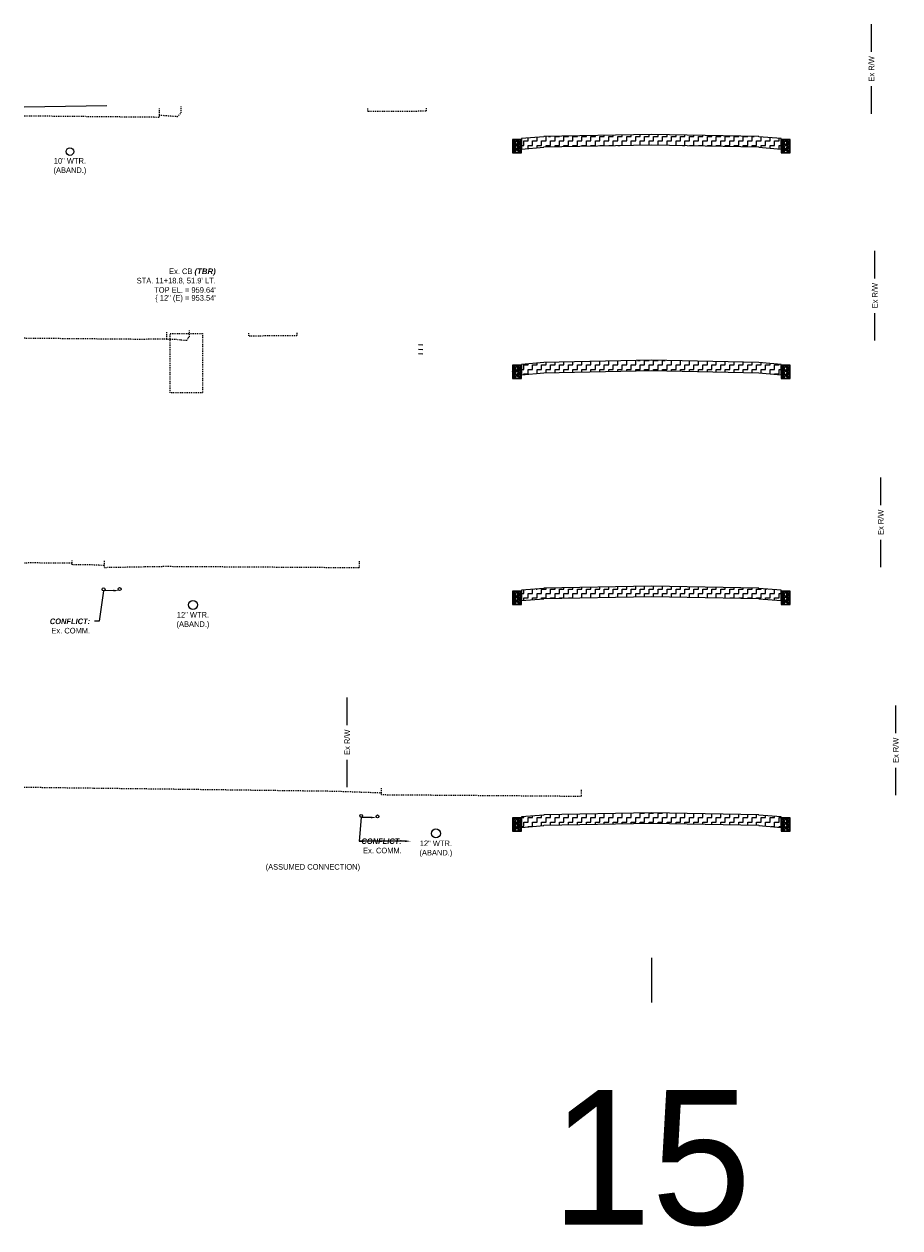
# Model space of a CAD drawing. Header units: feet. Extents: x 161250 to 169758, y 287353 to 289076.
# Tile 4 of 36: x 167661 to 167758, y 287353 to 287488. Entities that reach past the tile are written whole.
import ezdxf
from ezdxf import colors
from ezdxf.entities.mleader import LeaderData, LeaderLine
from ezdxf.math import Vec2, Vec3

# ---------------------------------------------------------------- set-up
doc = ezdxf.new("R2010")
doc.units = ezdxf.units.FT
doc.header["$MEASUREMENT"] = 0
doc.linetypes.add('OhDOT_USTN2', pattern=[0.11, 0.069, -0.041])
doc.linetypes.add('OhDOT_USTN5', pattern=[0.11, 0.055, -0.055])
doc.layers.add('DR_P_Storm_Sewer', color=1, linetype='Continuous', true_color=0xff0000)
for name, color, linetype in [('DR_X_Storm_Sewer', 200, 'OhDOT_USTN5'), ('DR_X_Text', 210, 'Continuous'), ('PV_P_Curb', 6, 'Continuous'), ('RW_X_Fee_RW', 50, 'rowex'), ('SC_Shading1', 247, 'Continuous'), ('UT_X_Telecom', 30, 'teleex'), ('UT_X_Telecom_Text', 36, 'Continuous'), ('UT_X_Water', 140, 'waterex'), ('UT_X_Water_Text', 142, 'Continuous'), ('XS_P_Curb', 6, 'Continuous'), ('XS_X_Ground_Line', 180, 'OhDOT_USTN2')]:
    doc.layers.add(name, color=color, linetype=linetype)
doc.layers.add('VIEWPORT', color=232, linetype='Continuous', plot=False)
doc.styles.add('Slanted-Normal', font='font31.shx', dxfattribs={"height": 0.1})
doc.styles.get("Standard").update_dxf_attribs({"font": 'font31.shx'})
doc.styles.add('Straight-Normal', font='font30.shx', dxfattribs={"height": 0.1})
doc.linetypes.add('rowex', pattern='A,0.75,-0.05,["Ex R/W",Straight-Normal,S=1,R=0,X=0,Y=-0.06],-0.7,0.75,-0.3,0.75,-0.3,0.75,-0.3,0.75,-0.3', length=5.7)
doc.linetypes.add('teleex', pattern='A,0.15,-0.2,0.15,-0.2,0.15,-0.1,["T",Straight-Normal,S=1,R=0,X=0,Y=-0.06],-0.25,0.15,-0.2,0.15,-0.2', length=1.9)
doc.linetypes.add('waterex', pattern='A,0.15,-0.2,0.15,-0.2,0.15,-0.1,["W",Straight-Normal,S=1,R=0,X=0,Y=-0.06],-0.25,0.15,-0.2,0.15,-0.2', length=1.9)
pattern_1 = [(0, (0, 0), (0.5, 0.5), [0.5, -0.5]), (90, (0.5, 0), (-0.5, 0.5), [0.5, -0.5])]

# ---------------------------------------------------------------- blocks, each defined once
blk = doc.blocks.new('*U1515')
at = {"layer": 'DR_X_Text', "color": 210, "linetype": 'Continuous', "lineweight": -3, "char_height": 0.625, "style": 'Slanted-Normal'}
for s, insert, attachment_point in [("Ex. CB {\\fArial|b1|i1|c0|p34;\\C1;(TBR)}\\PSTA. 11+18.8, 51.9' {\\FFONT31.SHX|C0;\\C5;LT}.\\PTOP EL. = 959.64'", (167682.14, 287458.91, 959.64), 6), ('{\\C256;\\{ 12" (E) = 953.54\'}', (167682.14, 287457.3, 959.64), 3)]:
    blk.add_mtext(s, dxfattribs=dict(at, insert=insert, attachment_point=attachment_point))

msp = doc.modelspace()

# ---------------------------------------------------------------- hatches: boundary and pattern name
at = {"layer": 'SC_Shading1'}
h = msp.add_hatch(dxfattribs=at)
h.set_pattern_fill('ZIGZAG', color=256, scale=4)
h.set_pattern_definition(pattern_1)
h.paths.add_polyline_path([(167745.248, 287474.761), (167742.748, 287474.97), (167742.748, 287474.99), (167730.748, 287475.23), (167718.748, 287474.99), (167718.748, 287474.97), (167716.248, 287474.761), (167716.248, 287473.601), (167718.748, 287473.81), (167718.748, 287473.83), (167730.748, 287474.07), (167742.748, 287473.83), (167742.748, 287473.81), (167745.248, 287473.601)])
h = msp.add_hatch(dxfattribs=at)
h.set_pattern_fill('GRAVEL', color=256, scale=0.5)
h.set_pattern_definition([(228.012787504, (143.930948, -745.46464), (-4, -4.5), [0.067268, -6.6595440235]), (184.969740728, (143.885948, -745.514642), (6, 0.5), [0.115434, -11.4279623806]), (132.510447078, (143.770948, -745.524642), (5, -5.5), [0.081394, -8.05801629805]), (267.273689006, (143.575948, -745.649642), (0.5, 10), [0.105119, -10.4067790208]), (292.833654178, (143.570948, -745.754642), (-2.5, 6), [0.1030775, -10.20468656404]), (357.273689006, (143.610948, -745.849642), (-10, 0.5), [0.105119, -10.4067790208]), (37.694240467, (143.715948, -745.854642), (-6.5, -5), [0.1390145, -13.76242427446]), (72.255328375, (143.825948, -745.769642), (3.5, 11), [0.131244, -12.9931607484]), (121.429565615, (143.865948, -745.644642), (-4, 6.5), [0.105475, -10.4420365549]), (175.236358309, (143.810948, -745.55464), (5.5, -0.5), [0.120416, -5.9003812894]), (222.397437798, (143.690948, -745.544642), (-6, -5.5), [0.155724, -15.4166875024]), (138.814074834, (144.07095, -745.65464), (-3.5, 3), [0.0531505, -5.2619224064]), (171.46923439, (144.030948, -745.619642), (6.5, -1), [0.1011185, -10.0107557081]), (225, (143.93095, -745.60464), (-6e-17, -0.5), [0.0707105, -0.6363962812]), (203.198590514, (143.89595, -745.54464), (2.5, 1), [0.038079, -3.7698075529]), (291.801409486, (143.86095, -745.55964), (-0.5, 1.5), [0.0538515, -2.6387309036]), (30.963756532, (143.88095, -745.60964), (1.5, 1), [0.0874645, -2.8280114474]), (161.565051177, (143.95595, -745.56464), (1, -0.5), [0.0632455, -1.5178933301]), (16.389540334, (143.570948, -745.559642), (5, 1.5), [0.0886, -8.7714225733]), (70.346175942, (143.655948, -745.534642), (-2.0000000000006, -5.5000000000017), [0.0743305, -7.35870387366]), (293.198590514, (143.95595, -745.46464), (-1, 2.5), [0.0761575, -3.7317290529]), (343.610459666, (143.985948, -745.534642), (-5, 1.5), [0.0886, -8.7714225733]), (339.44395478, (143.57095, -745.86964), (-2.5, 1), [0.08544, -4.18656187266]), (294.775140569, (143.650948, -745.89964), (-2.5, 5.5), [0.071589, -7.08732153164]), (66.801409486, (143.96095, -745.96464), (1, 2.5), [0.0761575, -3.7317290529]), (17.354024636, (143.990948, -745.894642), (-6.5, -2), [0.0838155, -8.2977118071]), (69.44395478, (143.71595, -745.96464), (-1, -2.5), [0.04272, -4.22928187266]), (101.309932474, (143.93095, -745.96464), (-0.5, 2), [0.025495, -2.5240147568]), (165.96375653, (143.92595, -745.93964), (1.5, -0.5), [0.1030775, -1.9584753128]), (186.009005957, (143.825948, -745.914642), (5, 0.5), [0.095525, -9.4569615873]), (303.690067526, (143.88095, -745.65464), (-0.5, 1), [0.072111, -1.7306646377]), (353.157226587, (143.920948, -745.714642), (8.5, -1), [0.125897, -12.463781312]), (60.945395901, (144.04595, -745.72964), (-2, -3.5), [0.051478, -5.0963370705]), (90, (144.07095, -745.68464), (-0.5, 0.5), [0.03, -0.47]), (120.256437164, (143.815948, -745.89964), (2, -3.5), [0.069462, -6.8767599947]), (48.012787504, (143.780948, -745.83964), (4, 4.5), [0.134536, -6.5922760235]), (0, (143.87095, -745.73964), (0.5, 0.5), [0.13, -0.37]), (325.304846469, (144.000948, -745.739642), (5, -3.5), [0.079057, -7.8266371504]), (254.0546041, (144.06595, -745.78464), (-0.5, -2), [0.072801, -3.56725394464]), (207.645975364, (144.045948, -745.854642), (-9.5, -5), [0.1185325, -11.7347370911]), (175.42607874, (143.940948, -745.909642), (-6.5, 0.5), [0.1253995, -12.414536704])])
edge = h.paths.add_edge_path()
edge.add_arc((167715.748, 287473.344), 0.166, 0, 360)
h.paths.add_polyline_path([(167715.248, 287473.178), (167715.748, 287473.178), (167716.248, 287473.178), (167716.248, 287474.678), (167715.248, 287474.678)])
h = msp.add_hatch(dxfattribs=at)
h.set_pattern_fill('GRAVEL', color=256, scale=0.5)
h.set_pattern_definition([(228.012787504, (173.930948, -745.46464), (-4, -4.5), [0.067268, -6.6595440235]), (184.969740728, (173.885948, -745.514642), (6, 0.5), [0.115434, -11.4279623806]), (132.510447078, (173.770948, -745.524642), (5, -5.5), [0.081394, -8.05801629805]), (267.273689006, (173.575948, -745.649642), (0.5, 10), [0.105119, -10.4067790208]), (292.833654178, (173.570948, -745.754642), (-2.5, 6), [0.1030775, -10.20468656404]), (357.273689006, (173.610948, -745.849642), (-10, 0.5), [0.105119, -10.4067790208]), (37.694240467, (173.715948, -745.854642), (-6.5, -5), [0.1390145, -13.76242427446]), (72.255328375, (173.825948, -745.769642), (3.5, 11), [0.131244, -12.9931607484]), (121.429565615, (173.865948, -745.644642), (-4, 6.5), [0.105475, -10.4420365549]), (175.236358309, (173.810948, -745.55464), (5.5, -0.5), [0.120416, -5.9003812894]), (222.397437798, (173.690948, -745.544642), (-6, -5.5), [0.155724, -15.4166875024]), (138.814074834, (174.07095, -745.65464), (-3.5, 3), [0.0531505, -5.2619224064]), (171.46923439, (174.030948, -745.619642), (6.5, -1), [0.1011185, -10.0107557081]), (225, (173.93095, -745.60464), (-6e-17, -0.5), [0.0707105, -0.6363962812]), (203.198590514, (173.89595, -745.54464), (2.5, 1), [0.038079, -3.7698075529]), (291.801409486, (173.86095, -745.55964), (-0.5, 1.5), [0.0538515, -2.6387309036]), (30.963756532, (173.88095, -745.60964), (1.5, 1), [0.0874645, -2.8280114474]), (161.565051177, (173.95595, -745.56464), (1, -0.5), [0.0632455, -1.5178933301]), (16.389540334, (173.570948, -745.559642), (5, 1.5), [0.0886, -8.7714225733]), (70.346175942, (173.655948, -745.534642), (-2.0000000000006, -5.5000000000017), [0.0743305, -7.35870387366]), (293.198590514, (173.95595, -745.46464), (-1, 2.5), [0.0761575, -3.7317290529]), (343.610459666, (173.985948, -745.534642), (-5, 1.5), [0.0886, -8.7714225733]), (339.44395478, (173.57095, -745.86964), (-2.5, 1), [0.08544, -4.18656187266]), (294.775140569, (173.650948, -745.89964), (-2.5, 5.5), [0.071589, -7.08732153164]), (66.801409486, (173.96095, -745.96464), (1, 2.5), [0.0761575, -3.7317290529]), (17.354024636, (173.990948, -745.894642), (-6.5, -2), [0.0838155, -8.2977118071]), (69.44395478, (173.71595, -745.96464), (-1, -2.5), [0.04272, -4.22928187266]), (101.309932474, (173.93095, -745.96464), (-0.5, 2), [0.025495, -2.5240147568]), (165.96375653, (173.92595, -745.93964), (1.5, -0.5), [0.1030775, -1.9584753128]), (186.009005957, (173.825948, -745.914642), (5, 0.5), [0.095525, -9.4569615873]), (303.690067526, (173.88095, -745.65464), (-0.5, 1), [0.072111, -1.7306646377]), (353.157226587, (173.920948, -745.714642), (8.5, -1), [0.125897, -12.463781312]), (60.945395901, (174.04595, -745.72964), (-2, -3.5), [0.051478, -5.0963370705]), (90, (174.07095, -745.68464), (-0.5, 0.5), [0.03, -0.47]), (120.256437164, (173.815948, -745.89964), (2, -3.5), [0.069462, -6.8767599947]), (48.012787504, (173.780948, -745.83964), (4, 4.5), [0.134536, -6.5922760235]), (0, (173.87095, -745.73964), (0.5, 0.5), [0.13, -0.37]), (325.304846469, (174.000948, -745.739642), (5, -3.5), [0.079057, -7.8266371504]), (254.0546041, (174.06595, -745.78464), (-0.5, -2), [0.072801, -3.56725394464]), (207.645975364, (174.045948, -745.854642), (-9.5, -5), [0.1185325, -11.7347370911]), (175.42607874, (173.940948, -745.909642), (-6.5, 0.5), [0.1253995, -12.414536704])])
edge = h.paths.add_edge_path()
edge.add_arc((167745.748, 287473.344), 0.166, 0, 360)
h.paths.add_polyline_path([(167745.248, 287473.178), (167745.748, 287473.178), (167746.248, 287473.178), (167746.248, 287474.678), (167745.248, 287474.678)])
h = msp.add_hatch(dxfattribs=at)
h.set_pattern_fill('ZIGZAG', color=256, scale=4)
h.set_pattern_definition(pattern_1)
h.paths.add_polyline_path([(167745.248, 287449.562), (167742.748, 287449.771), (167742.748, 287449.791), (167730.748, 287450.031), (167718.748, 287449.791), (167718.748, 287449.771), (167716.248, 287449.562), (167716.248, 287448.402), (167718.748, 287448.611), (167718.748, 287448.631), (167730.748, 287448.871), (167742.748, 287448.631), (167742.748, 287448.611), (167745.248, 287448.402)])
h = msp.add_hatch(dxfattribs=at)
h.set_pattern_fill('GRAVEL', color=256, scale=0.5)
h.set_pattern_definition([(228.012787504, (143.930948, -770.66371), (-4, -4.5), [0.067268, -6.6595440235]), (184.969740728, (143.885948, -770.71371), (6, 0.5), [0.115434, -11.4279623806]), (132.510447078, (143.770948, -770.72371), (5, -5.5), [0.081394, -8.05801629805]), (267.273689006, (143.575948, -770.84871), (0.5, 10), [0.105119, -10.4067790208]), (292.833654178, (143.570948, -770.95371), (-2.5, 6), [0.1030775, -10.20468656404]), (357.273689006, (143.610948, -771.04871), (-10, 0.5), [0.105119, -10.4067790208]), (37.694240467, (143.715948, -771.05371), (-6.5, -5), [0.1390145, -13.76242427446]), (72.255328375, (143.825948, -770.96871), (3.5, 11), [0.131244, -12.9931607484]), (121.429565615, (143.865948, -770.84371), (-4, 6.5), [0.105475, -10.4420365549]), (175.236358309, (143.810948, -770.75371), (5.5, -0.5), [0.120416, -5.9003812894]), (222.397437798, (143.690948, -770.74371), (-6, -5.5), [0.155724, -15.4166875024]), (138.814074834, (144.07095, -770.85371), (-3.5, 3), [0.0531505, -5.2619224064]), (171.46923439, (144.030948, -770.81871), (6.5, -1), [0.1011185, -10.0107557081]), (225, (143.93095, -770.8037), (-6e-17, -0.5), [0.0707105, -0.6363962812]), (203.198590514, (143.89595, -770.74371), (2.5, 1), [0.038079, -3.7698075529]), (291.801409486, (143.86095, -770.75871), (-0.5, 1.5), [0.0538515, -2.6387309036]), (30.963756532, (143.88095, -770.80871), (1.5, 1), [0.0874645, -2.8280114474]), (161.565051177, (143.95595, -770.76371), (1, -0.5), [0.0632455, -1.5178933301]), (16.389540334, (143.570948, -770.75871), (5, 1.5), [0.0886, -8.7714225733]), (70.346175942, (143.655948, -770.73371), (-2.0000000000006, -5.5000000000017), [0.0743305, -7.35870387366]), (293.198590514, (143.95595, -770.66371), (-1, 2.5), [0.0761575, -3.7317290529]), (343.610459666, (143.985948, -770.73371), (-5, 1.5), [0.0886, -8.7714225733]), (339.44395478, (143.57095, -771.06871), (-2.5, 1), [0.08544, -4.18656187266]), (294.775140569, (143.650948, -771.09871), (-2.5, 5.5), [0.071589, -7.08732153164]), (66.801409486, (143.96095, -771.16371), (1, 2.5), [0.0761575, -3.7317290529]), (17.354024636, (143.990948, -771.09371), (-6.5, -2), [0.0838155, -8.2977118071]), (69.44395478, (143.71595, -771.16371), (-1, -2.5), [0.04272, -4.22928187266]), (101.309932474, (143.93095, -771.16371), (-0.5, 2), [0.025495, -2.5240147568]), (165.96375653, (143.92595, -771.13871), (1.5, -0.5), [0.1030775, -1.9584753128]), (186.009005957, (143.825948, -771.11371), (5, 0.5), [0.095525, -9.4569615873]), (303.690067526, (143.88095, -770.85371), (-0.5, 1), [0.072111, -1.7306646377]), (353.157226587, (143.920948, -770.91371), (8.5, -1), [0.125897, -12.463781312]), (60.945395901, (144.04595, -770.92871), (-2, -3.5), [0.051478, -5.0963370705]), (90, (144.07095, -770.8837), (-0.5, 0.5), [0.03, -0.47]), (120.256437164, (143.815948, -771.09871), (2, -3.5), [0.069462, -6.8767599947]), (48.012787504, (143.780948, -771.03871), (4, 4.5), [0.134536, -6.5922760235]), (0, (143.87095, -770.9387), (0.5, 0.5), [0.13, -0.37]), (325.304846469, (144.000948, -770.93871), (5, -3.5), [0.079057, -7.8266371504]), (254.0546041, (144.06595, -770.98371), (-0.5, -2), [0.072801, -3.56725394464]), (207.645975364, (144.045948, -771.05371), (-9.5, -5), [0.1185325, -11.7347370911]), (175.42607874, (143.940948, -771.10871), (-6.5, 0.5), [0.1253995, -12.414536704])])
edge = h.paths.add_edge_path()
edge.add_arc((167715.748, 287448.145), 0.166, 0, 360)
h.paths.add_polyline_path([(167715.248, 287447.979), (167715.748, 287447.979), (167716.248, 287447.979), (167716.248, 287449.479), (167715.248, 287449.479)])
h = msp.add_hatch(dxfattribs=at)
h.set_pattern_fill('GRAVEL', color=256, scale=0.5)
h.set_pattern_definition([(228.012787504, (173.930948, -770.66371), (-4, -4.5), [0.067268, -6.6595440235]), (184.969740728, (173.885948, -770.71371), (6, 0.5), [0.115434, -11.4279623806]), (132.510447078, (173.770948, -770.72371), (5, -5.5), [0.081394, -8.05801629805]), (267.273689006, (173.575948, -770.84871), (0.5, 10), [0.105119, -10.4067790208]), (292.833654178, (173.570948, -770.95371), (-2.5, 6), [0.1030775, -10.20468656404]), (357.273689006, (173.610948, -771.04871), (-10, 0.5), [0.105119, -10.4067790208]), (37.694240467, (173.715948, -771.05371), (-6.5, -5), [0.1390145, -13.76242427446]), (72.255328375, (173.825948, -770.96871), (3.5, 11), [0.131244, -12.9931607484]), (121.429565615, (173.865948, -770.84371), (-4, 6.5), [0.105475, -10.4420365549]), (175.236358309, (173.810948, -770.75371), (5.5, -0.5), [0.120416, -5.9003812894]), (222.397437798, (173.690948, -770.74371), (-6, -5.5), [0.155724, -15.4166875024]), (138.814074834, (174.07095, -770.85371), (-3.5, 3), [0.0531505, -5.2619224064]), (171.46923439, (174.030948, -770.81871), (6.5, -1), [0.1011185, -10.0107557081]), (225, (173.93095, -770.8037), (-6e-17, -0.5), [0.0707105, -0.6363962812]), (203.198590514, (173.89595, -770.74371), (2.5, 1), [0.038079, -3.7698075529]), (291.801409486, (173.86095, -770.75871), (-0.5, 1.5), [0.0538515, -2.6387309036]), (30.963756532, (173.88095, -770.80871), (1.5, 1), [0.0874645, -2.8280114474]), (161.565051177, (173.95595, -770.76371), (1, -0.5), [0.0632455, -1.5178933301]), (16.389540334, (173.570948, -770.75871), (5, 1.5), [0.0886, -8.7714225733]), (70.346175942, (173.655948, -770.73371), (-2.0000000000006, -5.5000000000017), [0.0743305, -7.35870387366]), (293.198590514, (173.95595, -770.66371), (-1, 2.5), [0.0761575, -3.7317290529]), (343.610459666, (173.985948, -770.73371), (-5, 1.5), [0.0886, -8.7714225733]), (339.44395478, (173.57095, -771.06871), (-2.5, 1), [0.08544, -4.18656187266]), (294.775140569, (173.650948, -771.09871), (-2.5, 5.5), [0.071589, -7.08732153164]), (66.801409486, (173.96095, -771.16371), (1, 2.5), [0.0761575, -3.7317290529]), (17.354024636, (173.990948, -771.09371), (-6.5, -2), [0.0838155, -8.2977118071]), (69.44395478, (173.71595, -771.16371), (-1, -2.5), [0.04272, -4.22928187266]), (101.309932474, (173.93095, -771.16371), (-0.5, 2), [0.025495, -2.5240147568]), (165.96375653, (173.92595, -771.13871), (1.5, -0.5), [0.1030775, -1.9584753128]), (186.009005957, (173.825948, -771.11371), (5, 0.5), [0.095525, -9.4569615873]), (303.690067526, (173.88095, -770.85371), (-0.5, 1), [0.072111, -1.7306646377]), (353.157226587, (173.920948, -770.91371), (8.5, -1), [0.125897, -12.463781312]), (60.945395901, (174.04595, -770.92871), (-2, -3.5), [0.051478, -5.0963370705]), (90, (174.07095, -770.8837), (-0.5, 0.5), [0.03, -0.47]), (120.256437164, (173.815948, -771.09871), (2, -3.5), [0.069462, -6.8767599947]), (48.012787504, (173.780948, -771.03871), (4, 4.5), [0.134536, -6.5922760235]), (0, (173.87095, -770.9387), (0.5, 0.5), [0.13, -0.37]), (325.304846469, (174.000948, -770.93871), (5, -3.5), [0.079057, -7.8266371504]), (254.0546041, (174.06595, -770.98371), (-0.5, -2), [0.072801, -3.56725394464]), (207.645975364, (174.045948, -771.05371), (-9.5, -5), [0.1185325, -11.7347370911]), (175.42607874, (173.940948, -771.10871), (-6.5, 0.5), [0.1253995, -12.414536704])])
edge = h.paths.add_edge_path()
edge.add_arc((167745.748, 287448.145), 0.166, 0, 360)
h.paths.add_polyline_path([(167745.248, 287447.979), (167745.748, 287447.979), (167746.248, 287447.979), (167746.248, 287449.479), (167745.248, 287449.479)])
h = msp.add_hatch(dxfattribs=at)
h.set_pattern_fill('GRAVEL', color=256, scale=0.5)
h.set_pattern_definition([(228.012787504, (143.930948, -795.86278), (-4, -4.5), [0.067268, -6.6595440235]), (184.969740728, (143.885948, -795.912779), (6, 0.5), [0.115434, -11.4279623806]), (132.510447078, (143.770948, -795.92278), (5, -5.5), [0.081394, -8.05801629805]), (267.273689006, (143.575948, -796.047779), (0.5, 10), [0.105119, -10.4067790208]), (292.833654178, (143.570948, -796.152779), (-2.5, 6), [0.1030775, -10.20468656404]), (357.273689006, (143.610948, -796.247779), (-10, 0.5), [0.105119, -10.4067790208]), (37.694240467, (143.715948, -796.252779), (-6.5, -5), [0.1390145, -13.76242427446]), (72.255328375, (143.825948, -796.167779), (3.5, 11), [0.131244, -12.9931607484]), (121.429565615, (143.865948, -796.042779), (-4, 6.5), [0.105475, -10.4420365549]), (175.236358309, (143.810948, -795.95278), (5.5, -0.5), [0.120416, -5.9003812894]), (222.397437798, (143.690948, -795.942779), (-6, -5.5), [0.155724, -15.4166875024]), (138.814074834, (144.07095, -796.05278), (-3.5, 3), [0.0531505, -5.2619224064]), (171.46923439, (144.030948, -796.017779), (6.5, -1), [0.1011185, -10.0107557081]), (225, (143.93095, -796.00278), (-6e-17, -0.5), [0.0707105, -0.6363962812]), (203.198590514, (143.89595, -795.94278), (2.5, 1), [0.038079, -3.7698075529]), (291.801409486, (143.86095, -795.95778), (-0.5, 1.5), [0.0538515, -2.6387309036]), (30.963756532, (143.88095, -796.00778), (1.5, 1), [0.0874645, -2.8280114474]), (161.565051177, (143.95595, -795.96278), (1, -0.5), [0.0632455, -1.5178933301]), (16.389540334, (143.570948, -795.957779), (5, 1.5), [0.0886, -8.7714225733]), (70.346175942, (143.655948, -795.93278), (-2.0000000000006, -5.5000000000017), [0.0743305, -7.35870387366]), (293.198590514, (143.95595, -795.86278), (-1, 2.5), [0.0761575, -3.7317290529]), (343.610459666, (143.985948, -795.932779), (-5, 1.5), [0.0886, -8.7714225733]), (339.44395478, (143.57095, -796.26778), (-2.5, 1), [0.08544, -4.18656187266]), (294.775140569, (143.650948, -796.29778), (-2.5, 5.5), [0.071589, -7.08732153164]), (66.801409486, (143.96095, -796.36278), (1, 2.5), [0.0761575, -3.7317290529]), (17.354024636, (143.990948, -796.29278), (-6.5, -2), [0.0838155, -8.2977118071]), (69.44395478, (143.71595, -796.36278), (-1, -2.5), [0.04272, -4.22928187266]), (101.309932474, (143.93095, -796.36278), (-0.5, 2), [0.025495, -2.5240147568]), (165.96375653, (143.92595, -796.33778), (1.5, -0.5), [0.1030775, -1.9584753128]), (186.009005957, (143.825948, -796.312779), (5, 0.5), [0.095525, -9.4569615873]), (303.690067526, (143.88095, -796.05278), (-0.5, 1), [0.072111, -1.7306646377]), (353.157226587, (143.920948, -796.112779), (8.5, -1), [0.125897, -12.463781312]), (60.945395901, (144.04595, -796.12778), (-2, -3.5), [0.051478, -5.0963370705]), (90, (144.07095, -796.0828), (-0.5, 0.5), [0.03, -0.47]), (120.256437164, (143.815948, -796.29778), (2, -3.5), [0.069462, -6.8767599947]), (48.012787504, (143.780948, -796.23778), (4, 4.5), [0.134536, -6.5922760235]), (0, (143.87095, -796.1378), (0.5, 0.5), [0.13, -0.37]), (325.304846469, (144.000948, -796.13778), (5, -3.5), [0.079057, -7.8266371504]), (254.0546041, (144.06595, -796.18278), (-0.5, -2), [0.072801, -3.56725394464]), (207.645975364, (144.045948, -796.252779), (-9.5, -5), [0.1185325, -11.7347370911]), (175.42607874, (143.940948, -796.307779), (-6.5, 0.5), [0.1253995, -12.414536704])])
edge = h.paths.add_edge_path()
edge.add_arc((167715.748, 287422.946), 0.166, 0, 360)
h.paths.add_polyline_path([(167715.248, 287422.78), (167715.748, 287422.78), (167716.248, 287422.78), (167716.248, 287424.28), (167715.248, 287424.28)])
h = msp.add_hatch(dxfattribs=at)
h.set_pattern_fill('ZIGZAG', color=256, scale=4)
h.set_pattern_definition(pattern_1)
h.paths.add_polyline_path([(167745.248, 287424.363), (167742.748, 287424.572), (167742.748, 287424.592), (167730.748, 287424.832), (167718.748, 287424.592), (167718.748, 287424.572), (167716.248, 287424.363), (167716.248, 287423.203), (167718.748, 287423.412), (167718.748, 287423.432), (167730.748, 287423.672), (167742.748, 287423.432), (167742.748, 287423.412), (167745.248, 287423.203)])
h = msp.add_hatch(dxfattribs=at)
h.set_pattern_fill('GRAVEL', color=256, scale=0.5)
h.set_pattern_definition([(228.012787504, (173.930948, -795.86278), (-4, -4.5), [0.067268, -6.6595440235]), (184.969740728, (173.885948, -795.912779), (6, 0.5), [0.115434, -11.4279623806]), (132.510447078, (173.770948, -795.92278), (5, -5.5), [0.081394, -8.05801629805]), (267.273689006, (173.575948, -796.047779), (0.5, 10), [0.105119, -10.4067790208]), (292.833654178, (173.570948, -796.152779), (-2.5, 6), [0.1030775, -10.20468656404]), (357.273689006, (173.610948, -796.247779), (-10, 0.5), [0.105119, -10.4067790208]), (37.694240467, (173.715948, -796.252779), (-6.5, -5), [0.1390145, -13.76242427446]), (72.255328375, (173.825948, -796.167779), (3.5, 11), [0.131244, -12.9931607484]), (121.429565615, (173.865948, -796.042779), (-4, 6.5), [0.105475, -10.4420365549]), (175.236358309, (173.810948, -795.95278), (5.5, -0.5), [0.120416, -5.9003812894]), (222.397437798, (173.690948, -795.942779), (-6, -5.5), [0.155724, -15.4166875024]), (138.814074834, (174.07095, -796.05278), (-3.5, 3), [0.0531505, -5.2619224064]), (171.46923439, (174.030948, -796.017779), (6.5, -1), [0.1011185, -10.0107557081]), (225, (173.93095, -796.00278), (-6e-17, -0.5), [0.0707105, -0.6363962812]), (203.198590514, (173.89595, -795.94278), (2.5, 1), [0.038079, -3.7698075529]), (291.801409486, (173.86095, -795.95778), (-0.5, 1.5), [0.0538515, -2.6387309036]), (30.963756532, (173.88095, -796.00778), (1.5, 1), [0.0874645, -2.8280114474]), (161.565051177, (173.95595, -795.96278), (1, -0.5), [0.0632455, -1.5178933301]), (16.389540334, (173.570948, -795.957779), (5, 1.5), [0.0886, -8.7714225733]), (70.346175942, (173.655948, -795.93278), (-2.0000000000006, -5.5000000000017), [0.0743305, -7.35870387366]), (293.198590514, (173.95595, -795.86278), (-1, 2.5), [0.0761575, -3.7317290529]), (343.610459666, (173.985948, -795.932779), (-5, 1.5), [0.0886, -8.7714225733]), (339.44395478, (173.57095, -796.26778), (-2.5, 1), [0.08544, -4.18656187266]), (294.775140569, (173.650948, -796.29778), (-2.5, 5.5), [0.071589, -7.08732153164]), (66.801409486, (173.96095, -796.36278), (1, 2.5), [0.0761575, -3.7317290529]), (17.354024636, (173.990948, -796.29278), (-6.5, -2), [0.0838155, -8.2977118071]), (69.44395478, (173.71595, -796.36278), (-1, -2.5), [0.04272, -4.22928187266]), (101.309932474, (173.93095, -796.36278), (-0.5, 2), [0.025495, -2.5240147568]), (165.96375653, (173.92595, -796.33778), (1.5, -0.5), [0.1030775, -1.9584753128]), (186.009005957, (173.825948, -796.312779), (5, 0.5), [0.095525, -9.4569615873]), (303.690067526, (173.88095, -796.05278), (-0.5, 1), [0.072111, -1.7306646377]), (353.157226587, (173.920948, -796.112779), (8.5, -1), [0.125897, -12.463781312]), (60.945395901, (174.04595, -796.12778), (-2, -3.5), [0.051478, -5.0963370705]), (90, (174.07095, -796.0828), (-0.5, 0.5), [0.03, -0.47]), (120.256437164, (173.815948, -796.29778), (2, -3.5), [0.069462, -6.8767599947]), (48.012787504, (173.780948, -796.23778), (4, 4.5), [0.134536, -6.5922760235]), (0, (173.87095, -796.1378), (0.5, 0.5), [0.13, -0.37]), (325.304846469, (174.000948, -796.13778), (5, -3.5), [0.079057, -7.8266371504]), (254.0546041, (174.06595, -796.18278), (-0.5, -2), [0.072801, -3.56725394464]), (207.645975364, (174.045948, -796.252779), (-9.5, -5), [0.1185325, -11.7347370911]), (175.42607874, (173.940948, -796.307779), (-6.5, 0.5), [0.1253995, -12.414536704])])
edge = h.paths.add_edge_path()
edge.add_arc((167745.748, 287422.946), 0.166, 0, 360)
h.paths.add_polyline_path([(167745.248, 287422.78), (167745.748, 287422.78), (167746.248, 287422.78), (167746.248, 287424.28), (167745.248, 287424.28)])
h = msp.add_hatch(dxfattribs=at)
h.set_pattern_fill('GRAVEL', color=256, scale=0.5)
h.set_pattern_definition([(228.012787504, (143.930948, -821.16138), (-4, -4.5), [0.067268, -6.6595440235]), (184.969740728, (143.885948, -821.211381), (6, 0.5), [0.115434, -11.4279623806]), (132.510447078, (143.770948, -821.22138), (5, -5.5), [0.081394, -8.05801629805]), (267.273689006, (143.575948, -821.346381), (0.5, 10), [0.105119, -10.4067790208]), (292.833654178, (143.570948, -821.451381), (-2.5, 6), [0.1030775, -10.20468656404]), (357.273689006, (143.610948, -821.546381), (-10, 0.5), [0.105119, -10.4067790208]), (37.694240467, (143.715948, -821.551381), (-6.5, -5), [0.1390145, -13.76242427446]), (72.255328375, (143.825948, -821.466381), (3.5, 11), [0.131244, -12.9931607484]), (121.429565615, (143.865948, -821.341381), (-4, 6.5), [0.105475, -10.4420365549]), (175.236358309, (143.810948, -821.25138), (5.5, -0.5), [0.120416, -5.9003812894]), (222.397437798, (143.690948, -821.241381), (-6, -5.5), [0.155724, -15.4166875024]), (138.814074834, (144.07095, -821.35138), (-3.5, 3), [0.0531505, -5.2619224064]), (171.46923439, (144.030948, -821.316381), (6.5, -1), [0.1011185, -10.0107557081]), (225, (143.93095, -821.30138), (-6e-17, -0.5), [0.0707105, -0.6363962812]), (203.198590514, (143.89595, -821.24138), (2.5, 1), [0.038079, -3.7698075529]), (291.801409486, (143.86095, -821.25638), (-0.5, 1.5), [0.0538515, -2.6387309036]), (30.963756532, (143.88095, -821.30638), (1.5, 1), [0.0874645, -2.8280114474]), (161.565051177, (143.95595, -821.26138), (1, -0.5), [0.0632455, -1.5178933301]), (16.389540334, (143.570948, -821.25638), (5, 1.5), [0.0886, -8.7714225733]), (70.346175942, (143.655948, -821.23138), (-2.0000000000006, -5.5000000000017), [0.0743305, -7.35870387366]), (293.198590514, (143.95595, -821.16138), (-1, 2.5), [0.0761575, -3.7317290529]), (343.610459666, (143.985948, -821.23138), (-5, 1.5), [0.0886, -8.7714225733]), (339.44395478, (143.57095, -821.56638), (-2.5, 1), [0.08544, -4.18656187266]), (294.775140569, (143.650948, -821.59638), (-2.5, 5.5), [0.071589, -7.08732153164]), (66.801409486, (143.96095, -821.66138), (1, 2.5), [0.0761575, -3.7317290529]), (17.354024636, (143.990948, -821.59138), (-6.5, -2), [0.0838155, -8.2977118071]), (69.44395478, (143.71595, -821.66138), (-1, -2.5), [0.04272, -4.22928187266]), (101.309932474, (143.93095, -821.66138), (-0.5, 2), [0.025495, -2.5240147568]), (165.96375653, (143.92595, -821.63638), (1.5, -0.5), [0.1030775, -1.9584753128]), (186.009005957, (143.825948, -821.61138), (5, 0.5), [0.095525, -9.4569615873]), (303.690067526, (143.88095, -821.35138), (-0.5, 1), [0.072111, -1.7306646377]), (353.157226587, (143.920948, -821.411381), (8.5, -1), [0.125897, -12.463781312]), (60.945395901, (144.04595, -821.42638), (-2, -3.5), [0.051478, -5.0963370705]), (90, (144.07095, -821.3814), (-0.5, 0.5), [0.03, -0.47]), (120.256437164, (143.815948, -821.59638), (2, -3.5), [0.069462, -6.8767599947]), (48.012787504, (143.780948, -821.53638), (4, 4.5), [0.134536, -6.5922760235]), (0, (143.87095, -821.4364), (0.5, 0.5), [0.13, -0.37]), (325.304846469, (144.000948, -821.43638), (5, -3.5), [0.079057, -7.8266371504]), (254.0546041, (144.06595, -821.48138), (-0.5, -2), [0.072801, -3.56725394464]), (207.645975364, (144.045948, -821.551381), (-9.5, -5), [0.1185325, -11.7347370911]), (175.42607874, (143.940948, -821.606381), (-6.5, 0.5), [0.1253995, -12.414536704])])
edge = h.paths.add_edge_path()
edge.add_arc((167715.748, 287397.647), 0.166, 0, 360)
h.paths.add_polyline_path([(167715.248, 287397.481), (167715.748, 287397.481), (167716.248, 287397.481), (167716.248, 287398.981), (167715.248, 287398.981)])
h = msp.add_hatch(dxfattribs=at)
h.set_pattern_fill('ZIGZAG', color=256, scale=4)
h.set_pattern_definition(pattern_1)
h.paths.add_polyline_path([(167745.248, 287399.065), (167742.748, 287399.273), (167742.748, 287399.293), (167730.748, 287399.533), (167718.748, 287399.293), (167718.748, 287399.273), (167716.248, 287399.065), (167716.248, 287397.905), (167718.748, 287398.113), (167718.748, 287398.133), (167730.748, 287398.373), (167742.748, 287398.133), (167742.748, 287398.113), (167745.248, 287397.905)])
h = msp.add_hatch(dxfattribs=at)
h.set_pattern_fill('GRAVEL', color=256, scale=0.5)
h.set_pattern_definition([(228.012787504, (173.930948, -821.16138), (-4, -4.5), [0.067268, -6.6595440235]), (184.969740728, (173.885948, -821.211381), (6, 0.5), [0.115434, -11.4279623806]), (132.510447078, (173.770948, -821.22138), (5, -5.5), [0.081394, -8.05801629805]), (267.273689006, (173.575948, -821.346381), (0.5, 10), [0.105119, -10.4067790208]), (292.833654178, (173.570948, -821.451381), (-2.5, 6), [0.1030775, -10.20468656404]), (357.273689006, (173.610948, -821.546381), (-10, 0.5), [0.105119, -10.4067790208]), (37.694240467, (173.715948, -821.551381), (-6.5, -5), [0.1390145, -13.76242427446]), (72.255328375, (173.825948, -821.466381), (3.5, 11), [0.131244, -12.9931607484]), (121.429565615, (173.865948, -821.341381), (-4, 6.5), [0.105475, -10.4420365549]), (175.236358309, (173.810948, -821.25138), (5.5, -0.5), [0.120416, -5.9003812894]), (222.397437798, (173.690948, -821.241381), (-6, -5.5), [0.155724, -15.4166875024]), (138.814074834, (174.07095, -821.35138), (-3.5, 3), [0.0531505, -5.2619224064]), (171.46923439, (174.030948, -821.316381), (6.5, -1), [0.1011185, -10.0107557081]), (225, (173.93095, -821.30138), (-6e-17, -0.5), [0.0707105, -0.6363962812]), (203.198590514, (173.89595, -821.24138), (2.5, 1), [0.038079, -3.7698075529]), (291.801409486, (173.86095, -821.25638), (-0.5, 1.5), [0.0538515, -2.6387309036]), (30.963756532, (173.88095, -821.30638), (1.5, 1), [0.0874645, -2.8280114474]), (161.565051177, (173.95595, -821.26138), (1, -0.5), [0.0632455, -1.5178933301]), (16.389540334, (173.570948, -821.25638), (5, 1.5), [0.0886, -8.7714225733]), (70.346175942, (173.655948, -821.23138), (-2.0000000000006, -5.5000000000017), [0.0743305, -7.35870387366]), (293.198590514, (173.95595, -821.16138), (-1, 2.5), [0.0761575, -3.7317290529]), (343.610459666, (173.985948, -821.23138), (-5, 1.5), [0.0886, -8.7714225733]), (339.44395478, (173.57095, -821.56638), (-2.5, 1), [0.08544, -4.18656187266]), (294.775140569, (173.650948, -821.59638), (-2.5, 5.5), [0.071589, -7.08732153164]), (66.801409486, (173.96095, -821.66138), (1, 2.5), [0.0761575, -3.7317290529]), (17.354024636, (173.990948, -821.59138), (-6.5, -2), [0.0838155, -8.2977118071]), (69.44395478, (173.71595, -821.66138), (-1, -2.5), [0.04272, -4.22928187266]), (101.309932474, (173.93095, -821.66138), (-0.5, 2), [0.025495, -2.5240147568]), (165.96375653, (173.92595, -821.63638), (1.5, -0.5), [0.1030775, -1.9584753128]), (186.009005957, (173.825948, -821.61138), (5, 0.5), [0.095525, -9.4569615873]), (303.690067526, (173.88095, -821.35138), (-0.5, 1), [0.072111, -1.7306646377]), (353.157226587, (173.920948, -821.411381), (8.5, -1), [0.125897, -12.463781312]), (60.945395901, (174.04595, -821.42638), (-2, -3.5), [0.051478, -5.0963370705]), (90, (174.07095, -821.3814), (-0.5, 0.5), [0.03, -0.47]), (120.256437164, (173.815948, -821.59638), (2, -3.5), [0.069462, -6.8767599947]), (48.012787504, (173.780948, -821.53638), (4, 4.5), [0.134536, -6.5922760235]), (0, (173.87095, -821.4364), (0.5, 0.5), [0.13, -0.37]), (325.304846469, (174.000948, -821.43638), (5, -3.5), [0.079057, -7.8266371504]), (254.0546041, (174.06595, -821.48138), (-0.5, -2), [0.072801, -3.56725394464]), (207.645975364, (174.045948, -821.551381), (-9.5, -5), [0.1185325, -11.7347370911]), (175.42607874, (173.940948, -821.606381), (-6.5, 0.5), [0.1253995, -12.414536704])])
edge = h.paths.add_edge_path()
edge.add_arc((167745.748, 287397.647), 0.166, 0, 360)
h.paths.add_polyline_path([(167745.248, 287397.481), (167745.748, 287397.481), (167746.248, 287397.481), (167746.248, 287398.981), (167745.248, 287398.981)])

# ---------------------------------------------------------------- linework, layer by layer
at = {"layer": 'DR_P_Storm_Sewer'}
for centre in [(167715.748, 287473.344), (167745.748, 287473.344), (167715.748, 287448.145), (167745.748, 287448.145), (167715.748, 287422.946), (167745.748, 287422.946), (167715.748, 287397.647), (167745.748, 287397.647)]:
    msp.add_circle(centre, 0.166, dxfattribs=at)
at = {"layer": 'DR_X_Storm_Sewer', "flags": 128}
for points in [[(167677.034, 287446.4), (167677.034, 287453), (167680.663, 287453), (167680.663, 287446.4)], [(167680.663, 287446.4), (167677.034, 287446.4)]]:
    msp.add_lwpolyline(points, dxfattribs=at)
at = {"layer": 'PV_P_Curb', "flags": 128}
for points in [[(167745.248, 287474.761), (167742.748, 287474.97), (167742.748, 287474.99), (167730.748, 287475.23), (167718.748, 287474.99), (167718.748, 287474.97), (167716.248, 287474.761), (167716.248, 287473.601), (167718.748, 287473.81), (167718.748, 287473.83), (167730.748, 287474.07), (167742.748, 287473.83), (167742.748, 287473.81), (167745.248, 287473.601)], [(167745.248, 287449.562), (167742.748, 287449.771), (167742.748, 287449.791), (167730.748, 287450.031), (167718.748, 287449.791), (167718.748, 287449.771), (167716.248, 287449.562), (167716.248, 287448.402), (167718.748, 287448.611), (167718.748, 287448.631), (167730.748, 287448.871), (167742.748, 287448.631), (167742.748, 287448.611), (167745.248, 287448.402)], [(167745.248, 287424.363), (167742.748, 287424.572), (167742.748, 287424.592), (167730.748, 287424.832), (167718.748, 287424.592), (167718.748, 287424.572), (167716.248, 287424.363), (167716.248, 287423.203), (167718.748, 287423.412), (167718.748, 287423.432), (167730.748, 287423.672), (167742.748, 287423.432), (167742.748, 287423.412), (167745.248, 287423.203)], [(167745.248, 287399.065), (167742.748, 287399.273), (167742.748, 287399.293), (167730.748, 287399.533), (167718.748, 287399.293), (167718.748, 287399.273), (167716.248, 287399.065), (167716.248, 287397.905), (167718.748, 287398.113), (167718.748, 287398.133), (167730.748, 287398.373), (167742.748, 287398.133), (167742.748, 287398.113), (167745.248, 287397.905)]]:
    msp.add_lwpolyline(points, close=True, dxfattribs=at)
at = {"layer": 'RW_X_Fee_RW', "linetype": 'Continuous', "flags": 128}
for points in [[(167755.317, 287484.447), (167755.317, 287487.543)], [(167755.317, 287477.543), (167755.317, 287480.598)], [(167755.702, 287459.146), (167755.702, 287462.242)], [(167755.702, 287452.242), (167755.702, 287455.297)], [(167756.353, 287433.847), (167756.353, 287436.943)], [(167756.353, 287426.943), (167756.353, 287429.998)], [(167696.802, 287409.309), (167696.802, 287412.405)], [(167758.024, 287408.406), (167758.024, 287411.502)], [(167696.802, 287402.405), (167696.802, 287405.46)], [(167758.024, 287401.502), (167758.024, 287404.557)]]:
    msp.add_lwpolyline(points, dxfattribs=at)
at = {"layer": 'UT_X_Telecom'}
for centre in [(167669.622, 287424.465), (167671.412, 287424.495), (167698.367, 287399.184), (167700.19, 287399.12)]:
    msp.add_circle(centre, 0.166, dxfattribs=at)
at = {"layer": 'UT_X_Water'}
for centre, radius in [((167665.864, 287473.309), 0.42), ((167679.595, 287422.732), 0.5), ((167706.704, 287397.227), 0.5)]:
    msp.add_circle(centre, radius, dxfattribs=at)
at = {"layer": 'VIEWPORT', "flags": 128}
msp.add_lwpolyline([(167730.748, 287383.36), (167730.748, 287378.36)], dxfattribs=at)
at = {"layer": 'XS_P_Curb', "flags": 128}
for points in [[(167669.971, 287478.418), (167660.748, 287478.279)], [(167704.763, 287451.77), (167705.248, 287451.745)], [(167704.763, 287451.27), (167705.248, 287451.245)], [(167704.763, 287450.77), (167705.248, 287450.745)]]:
    msp.add_lwpolyline(points, dxfattribs=at)
for points in [[(167715.248, 287473.178), (167716.248, 287473.178), (167716.248, 287474.678), (167715.248, 287474.678)], [(167745.248, 287473.178), (167746.248, 287473.178), (167746.248, 287474.678), (167745.248, 287474.678)], [(167715.248, 287447.979), (167716.248, 287447.979), (167716.248, 287449.479), (167715.248, 287449.479)], [(167745.248, 287447.979), (167746.248, 287447.979), (167746.248, 287449.479), (167745.248, 287449.479)], [(167715.248, 287422.78), (167716.248, 287422.78), (167716.248, 287424.28), (167715.248, 287424.28)], [(167745.248, 287422.78), (167746.248, 287422.78), (167746.248, 287424.28), (167745.248, 287424.28)], [(167715.248, 287397.481), (167716.248, 287397.481), (167716.248, 287398.981), (167715.248, 287398.981)], [(167745.248, 287397.481), (167746.248, 287397.481), (167746.248, 287398.981), (167745.248, 287398.981)]]:
    msp.add_lwpolyline(points, close=True, dxfattribs=at)
at = {"layer": 'XS_X_Ground_Line', "flags": 128}
for points in [[(167675.816, 287478.132), (167675.816, 287477.132)], [(167678.242, 287478.354), (167678.242, 287477.604)], [(167699.074, 287478.114), (167699.074, 287477.781)], [(167705.611, 287477.812), (167701.973, 287477.79), (167699.074, 287477.781)], [(167705.611, 287478.145), (167705.611, 287477.812)], [(167675.816, 287477.132), (167668.33, 287477.205), (167660.748, 287477.279)], [(167675.816, 287477.382), (167675.913, 287477.381), (167676.804, 287477.32), (167677.851, 287477.243), (167678.242, 287477.604)], [(167676.658, 287452.396), (167673.755, 287452.355), (167667.252, 287452.416), (167660.748, 287452.477)], [(167676.658, 287453.146), (167676.658, 287452.396)], [(167676.658, 287452.396), (167677.552, 287452.392), (167678.67, 287452.253), (167678.936, 287452.269), (167679.104, 287452.562), (167679.189, 287452.608)], [(167679.189, 287453.358), (167679.189, 287452.608)], [(167685.804, 287453.06), (167685.804, 287452.727)], [(167691.171, 287452.761), (167688.595, 287452.744), (167686.019, 287452.727), (167685.804, 287452.727)], [(167691.171, 287453.094), (167691.171, 287452.761)], [(167666.095, 287427.369), (167664.481, 287427.392), (167661.909, 287427.409), (167660.748, 287427.404)], [(167666.095, 287427.702), (167666.095, 287427.202)], [(167669.677, 287427.129), (167668.867, 287427.159), (167668.378, 287427.185), (167667.236, 287427.193), (167666.095, 287427.202)], [(167669.677, 287427.629), (167669.677, 287426.879)], [(167698.14, 287426.86), (167687.298, 287426.931), (167676.457, 287427.002), (167669.677, 287426.879)], [(167698.14, 287427.61), (167698.14, 287426.86)], [(167660.748, 287402.4), (167664.858, 287402.342), (167671.03, 287402.266), (167677.202, 287402.191), (167687.686, 287402.055), (167695.388, 287401.954), (167698.001, 287401.863), (167700.614, 287401.771)], [(167700.614, 287402.271), (167700.614, 287401.521)], [(167722.927, 287401.348), (167715.252, 287401.414), (167707.933, 287401.468), (167700.614, 287401.521)], [(167722.927, 287402.098), (167722.927, 287401.348)]]:
    msp.add_lwpolyline(points, dxfattribs=at)

# ---------------------------------------------------------------- block references
at = {"layer": 'DR_X_Text', "color": 210, "linetype": 'Continuous', "lineweight": -3}
msp.add_blockref('*U1515', (0, 0), dxfattribs=at)

# ---------------------------------------------------------------- texts
at = {"layer": 'DR_X_Text', "insert": (167692.977, 287393.402), "char_height": 0.625, "attachment_point": 5}
msp.add_mtext_dynamic_manual_height_columns('{\\W0.8;(ASSUMED CONNECTION)}', width=13.24731, gutter_width=10, heights=[0], dxfattribs=at)
at = {"layer": 'RW_X_Fee_RW', "char_height": 0.625, "attachment_point": 5, "rotation": 90}
for insert in [(167755.317, 287482.543), (167755.702, 287457.242), (167756.353, 287431.943), (167696.802, 287407.405), (167758.024, 287406.502)]:
    msp.add_mtext_dynamic_manual_height_columns('Ex R/W', width=9.60773, gutter_width=10, heights=[0], dxfattribs=dict(at, insert=insert))
at = {"layer": 'UT_X_Water_Text', "char_height": 0.625, "attachment_point": 2}
for s, insert in [('10" WTR.\\P(ABAND.)', (167665.864, 287472.598)), ('12" WTR.\\P(ABAND.)', (167679.595, 287421.941)), ('12" WTR.\\P(ABAND.)', (167706.704, 287396.436))]:
    msp.add_mtext_dynamic_manual_height_columns(s, width=4.5, gutter_width=10, heights=[0], dxfattribs=dict(at, insert=insert))
at = {"layer": 'VIEWPORT', "insert": (167730.748, 287360.974), "char_height": 15, "attachment_point": 5}
msp.add_mtext_dynamic_manual_height_columns('15', width=45.95559, gutter_width=10, heights=[0], dxfattribs=at)

# ---------------------------------------------------------------- leaders
at = {"layer": 'UT_X_Telecom_Text'}
ml = msp.add_multileader_mtext('Standard', dxfattribs=at)
ml.set_content('{\\fArial|b1|i1|c0|p34;\\W0.8;\\C1;CONFLICT:\\Ffont31|c0;\\C256;\\PEx. COMM.}', color=256, style='Slanted-Normal')
ml.set_leader_properties()
ml.build(insert=Vec2(0, 0))
ml.multileader.update_dxf_attribs({"dogleg_length": 0.1, "arrow_head_size": 0.625, "scale": 5})
ctx = ml.context
ctx.base_point, ctx.scale, ctx.char_height, ctx.arrow_head_size, ctx.landing_gap_size, ctx.plane_origin = Vec3(167663.855, 287420.898), 5, 0.625, 0.625, 0.5, Vec3(167668.845, 287416.961)
ctx.text_align_type = 2
notes = []
notes.append((ctx, [(1, (1, 1, 0), (167669.121, 287420.898), (-1, 0), 0.5, [(2, [(167671.359, 287424.331), (167669.622, 287424.299), (167669.121, 287420.898)], 0, [])])]))
ctx.mtext.insert, ctx.mtext.alignment, ctx.mtext.flow_direction = Vec3(167668.121, 287421.21), 3, 5
ml = msp.add_multileader_mtext('Standard', dxfattribs=at)
ml.set_content('{\\fArial|b1|i1|c0|p34;\\W0.8;\\C1;CONFLICT:\\Ffont31|c0;\\C256;\\PEx. COMM.}', color=256, style='Slanted-Normal')
ml.set_leader_properties()
ml.build(insert=Vec2(0, 0))
ml.multileader.update_dxf_attribs({"dogleg_length": 0.1, "arrow_head_size": 0.625, "scale": 5})
ctx = ml.context
ctx.base_point, ctx.scale, ctx.char_height, ctx.arrow_head_size, ctx.landing_gap_size, ctx.plane_origin = Vec3(167698.634, 287396.364), 5, 0.625, 0.625, 0.5, Vec3(167697.59, 287391.68)
ctx.text_align_type = 2
notes.append((ctx, [(0, (1, 1, 0), (167698.134, 287396.364), (1, 0), 0.5, [(2, [(167703.9, 287396.364)], 0, []), (1, [(167700.073, 287399.002), (167698.367, 287399.018)], 0, [])])]))
ctx.mtext.insert, ctx.mtext.alignment, ctx.mtext.flow_direction = Vec3(167702.9, 287396.676), 3, 5
for ctx, leaders in notes:
    for number, flags, end, landing, length, lines in leaders:
        leader = LeaderData()
        leader.index, (leader.has_last_leader_line, leader.has_dogleg_vector, leader.attachment_direction) = number, flags
        leader.last_leader_point, leader.dogleg_vector, leader.dogleg_length = Vec3(end), Vec3(landing), length
        for number, points, colour, breaks in lines:
            line = LeaderLine()
            line.index, line.vertices, line.color, line.breaks = number, Vec3.list(points), colors.encode_raw_color(colour), breaks
            leader.lines.append(line)
        ctx.leaders.append(leader)

doc.saveas('drawing.dxf')
